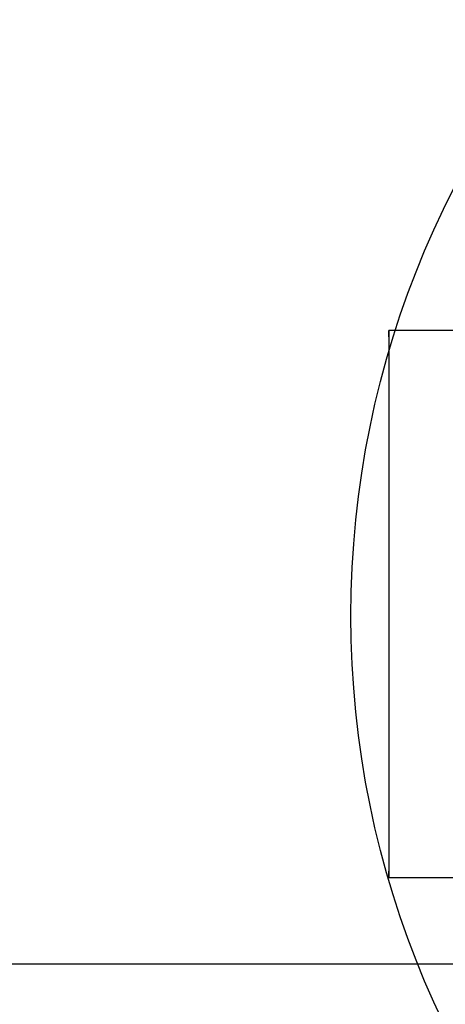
# Model space of a CAD drawing. Header units: millimetres. Extents: x -20654 to 2526, y -8238 to 977.
# Tile 114 of 218: x -10312.3088 to -10312.2746, y -4119.1351 to -4119.0559. Entities that reach past the tile are written whole.
import ezdxf

# ---------------------------------------------------------------- set-up
doc = ezdxf.new("R2010")
doc.units = ezdxf.units.MM
for name, color, linetype in [('01 CONTORNO_dwg', 252, 'Continuous'), ('A-DETL-MBND', 7, 'Continuous'), ('ARQ_ELEMENTS', 253, 'Continuous'), ('Simbolos', 7, 'Continuous')]:
    doc.layers.add(name, color=color, linetype=linetype)

# ---------------------------------------------------------------- blocks, each defined once
blk = doc.blocks.new('Caixa Sifonada Girafacil Montada Completa - Caixas e Ralos - Esgoto - MEP - Tigre - Corpo - 100x140x50-2600420-6 PLANTA BAIXA ESGOTO')
at = {"layer": 'A-DETL-MBND'}
for p, q in [((-0.02200000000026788, -0.05525000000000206), (-0.02200000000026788, -0.0720000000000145)), ((0.02199999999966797, -0.07200000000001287), (0.02199999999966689, -0.05525000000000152)), ((-0.02150355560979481, -0.07200000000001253), (-0.02200000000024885, -0.07200000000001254)), ((-0.02200000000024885, -0.07200000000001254), (0.02199999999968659, -0.0720000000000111)), ((0.02199999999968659, -0.0720000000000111), (0.02150355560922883, -0.07200000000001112))]:
    blk.add_line(p, q, dxfattribs=at)
blk = doc.blocks.new('serv')
at = {"layer": 'ARQ_ELEMENTS'}
blk.add_line((-16707.23731444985, -935.1308914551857), (-16090.78826734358, -935.1308914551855), dxfattribs=at)

msp = doc.modelspace()

# ---------------------------------------------------------------- linework, layer by layer
at = {"layer": 'Simbolos'}
msp.add_circle((-10312.20665158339, -4119.103875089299), 0.0755, dxfattribs=at)

# ---------------------------------------------------------------- block references
at = {"layer": '01 CONTORNO_dwg', "xscale": 0.0009999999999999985, "yscale": 0.0009999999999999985, "zscale": 0.0009999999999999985}
msp.add_blockref('serv', (-10295.66441426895, -4118.196744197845), dxfattribs=at)
at = {"layer": 'A-DETL-MBND', "rotation": 270.0000000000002}
msp.add_blockref('Caixa Sifonada Girafacil Montada Completa - Caixas e Ralos - Esgoto - MEP - Tigre - Corpo - 100x140x50-2600420-6 PLANTA BAIXA ESGOTO', (-10312.20711231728, -4119.102914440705), dxfattribs=at)

doc.saveas('drawing.dxf')
